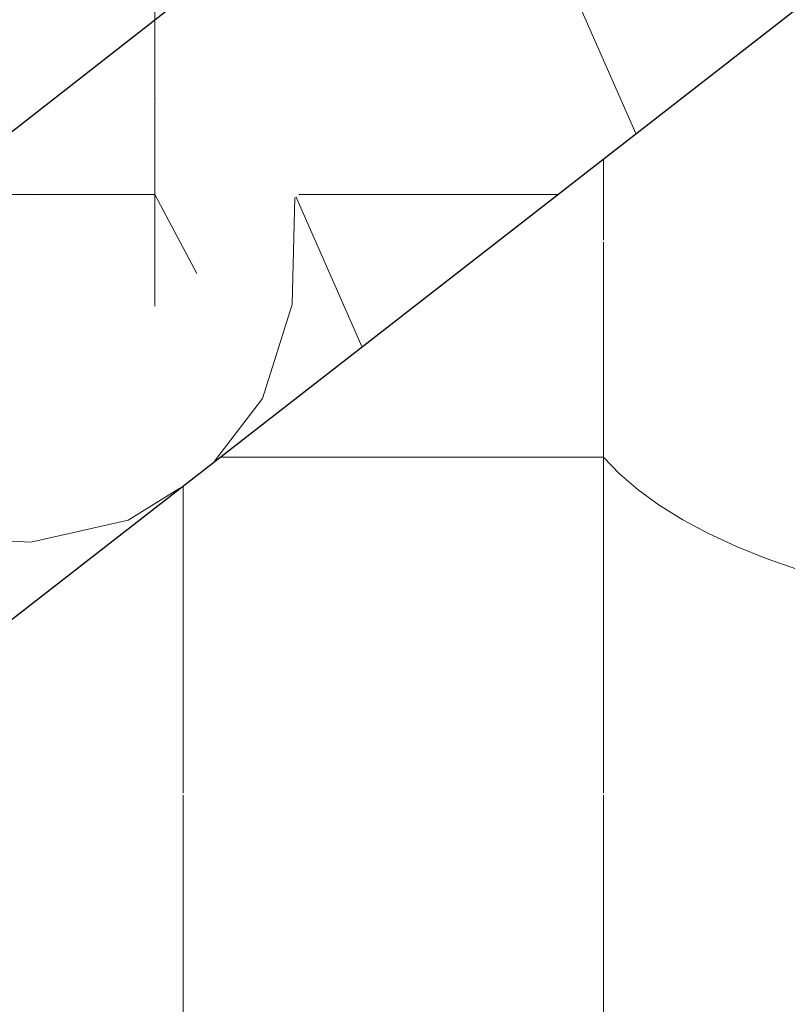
# Model space of a CAD drawing. Header units: millimetres. Extents: x -36478 to 31050, y -14815 to 11827.
# Tile 152 of 256: x -16915 to -16828, y 8764 to 8876. Entities that reach past the tile are written whole.
import ezdxf

# ---------------------------------------------------------------- set-up
doc = ezdxf.new("R2010")
doc.units = ezdxf.units.MM
doc.header["$MEASUREMENT"] = 0
doc.linetypes.add('Wipeout_Contour', pattern=[1000, 0, -1000])
for name, color, linetype in [('Nové_Konstrukce - krov', 7, 'Continuous'), ('Nové_Konstrukce - střechy a skořepiny', 7, 'Continuous'), ('Nové_Výplně - Povrchové', 7, 'Continuous')]:
    doc.layers.add(name, color=color, linetype=linetype)

# ---------------------------------------------------------------- blocks, each defined once
blk = doc.blocks.new('*X13')
at = {"layer": 'Nové_Výplně - Povrchové', "color": 21, "linetype": 'Continuous', "lineweight": 20, "true_color": 0xffaaaa}
for p, q in [((-16848.69, 8913.66), (-16848.69, 8850.78)), ((-16896.72, 8878.43), (-16896.72, 8850.78)), ((-16896.72, 8850.56), (-16896.72, 8787.68)), ((-16848.69, 8850.56), (-16848.69, 8787.68)), ((-16903.39, 8820.34), (-16896.72, 8826.03)), ((-16872.71, 8826.03), (-16896.72, 8826.03)), ((-16848.69, 8826.03), (-16872.71, 8826.03)), ((-16848.69, 8826.03), (-16846.86, 8824.13)), ((-16846.86, 8824.13), (-16844.74, 8822.3)), ((-16844.74, 8822.3), (-16842.34, 8820.55)), ((-16912.7, 8815.47), (-16903.39, 8820.34)), ((-16842.34, 8820.55), (-16839.65, 8818.87)), ((-16839.65, 8818.87), (-16836.71, 8817.3)), ((-16836.71, 8817.3), (-16833.53, 8815.82)), ((-16924.18, 8811.68), (-16912.7, 8815.47)), ((-16833.53, 8815.82), (-16830.12, 8814.45)), ((-16830.12, 8814.45), (-16826.5, 8813.19)), ((-16896.72, 8787.45), (-16896.72, 8724.57)), ((-16848.69, 8787.45), (-16848.69, 8724.57))]:
    blk.add_line(p, q, dxfattribs=at)
blk = doc.blocks.new('výplň_6_1', base_point=(0, 0))
at = {"layer": 'Nové_Výplně - Povrchové', "color": 21, "linetype": 'Continuous', "lineweight": 20, "true_color": 0xffaaaa}
blk.add_blockref('*X13', (0, 0), dxfattribs=at)
blk = doc.blocks.new('*X3355')
at = {"layer": 'Nové_Výplně - Povrchové', "color": 21, "linetype": 'Continuous', "lineweight": 20, "true_color": 0xffaaaa}
for p, q in [((-16852.55, 8880.09), (-16845.01, 8862.97)), ((-16884.24, 8843.45), (-16883.94, 8855.67)), ((-16883.83, 8855.76), (-16876.29, 8838.64)), ((-16862.93, 8855.98), (-16883.55, 8855.98)), ((-16854, 8855.98), (-16862.93, 8855.98)), ((-16887.66, 8832.73), (-16884.24, 8843.45)), ((-16893.12, 8825.56), (-16887.66, 8832.73)), ((-16902.98, 8818.81), (-16897.09, 8822.46)), ((-16914.1, 8816.31), (-16902.98, 8818.81)), ((-16929.25, 8817.7), (-16926.81, 8817.02)), ((-16926.81, 8817.02), (-16914.1, 8816.31))]:
    blk.add_line(p, q, dxfattribs=at)
blk = doc.blocks.new('výplň_1677_1', base_point=(0, 0))
at = {"color": 254, "linetype": 'Wipeout_Contour', "lineweight": 0, "ltscale": 95282.591156}
blk.add_wipeout([(-16803.3, 8918.4), (-16930.55, 8819.42), (-16928.94, 8817.3), (-16921.26, 8803.66), (-16794.3, 8902.41)], dxfattribs=at).dxf.layer = 'Nové_Výplně - Povrchové'
at = {"layer": 'Nové_Výplně - Povrchové', "color": 21, "linetype": 'Continuous', "lineweight": 20, "true_color": 0xffaaaa}
blk.add_blockref('*X3355', (0, 0), dxfattribs=at)
blk = doc.blocks.new('*X3357')
at = {"layer": 'Nové_Výplně - Povrchové', "color": 21, "linetype": 'Continuous', "lineweight": 20, "true_color": 0xffaaaa}
for p, q in [((-16899.94, 8866.64), (-16899.94, 8843.23)), ((-16913.64, 8855.98), (-16899.94, 8855.98)), ((-16895.14, 8846.96), (-16899.94, 8855.98))]:
    blk.add_line(p, q, dxfattribs=at)
blk = doc.blocks.new('výplň_1678_1', base_point=(0, 0))
at = {"color": 254, "linetype": 'Wipeout_Contour', "lineweight": 0, "ltscale": 76260.071436}
blk.add_wipeout([(-16814.45, 8933.13), (-16941.7, 8834.15), (-16930.55, 8819.42), (-16803.3, 8918.4)], dxfattribs=at).dxf.layer = 'Nové_Výplně - Povrchové'
at = {"layer": 'Nové_Výplně - Povrchové', "color": 21, "linetype": 'Continuous', "lineweight": 20, "true_color": 0xffaaaa}
blk.add_blockref('*X3357', (0, 0), dxfattribs=at)
blk = doc.blocks.new('*X3361')
at = {"layer": 'Nové_Výplně - Povrchové', "color": 21, "linetype": 'Continuous', "lineweight": 20, "true_color": 0xffaaaa}
for p, q in [((-16934.46, 8923.68), (-16913.74, 8921.61)), ((-16965.74, 8899.35), (-16945.02, 8897.28)), ((-16969.89, 8895.95), (-16970.03, 8896.01)), ((-16959.17, 8889.56), (-16969.89, 8895.95)), ((-16957.19, 8887.81), (-16959.17, 8889.56))]:
    blk.add_line(p, q, dxfattribs=at)
blk = doc.blocks.new('výplň_1680_1', base_point=(0, 0))
at = {"color": 254, "linetype": 'Wipeout_Contour', "lineweight": 0, "ltscale": 76535.022863}
blk.add_wipeout([(-16873.09, 8971.41), (-16995.58, 8876.14), (-16981.92, 8868.58), (-16857.19, 8965.59)], dxfattribs=at).dxf.layer = 'Nové_Výplně - Povrchové'
at = {"layer": 'Nové_Výplně - Povrchové', "color": 21, "linetype": 'Continuous', "lineweight": 20, "true_color": 0xffaaaa}
blk.add_blockref('*X3361', (0, 0), dxfattribs=at)
blk = doc.blocks.new('*X3363')
at = {"layer": 'Nové_Výplně - Povrchové', "color": 21, "linetype": 'Continuous', "lineweight": 20, "true_color": 0xffaaaa}
for p, q in [((-16913.74, 8921.61), (-16897.96, 8916.98)), ((-16897.46, 8916.83), (-16894.64, 8916)), ((-16945.02, 8897.28), (-16925.92, 8891.67)), ((-16950.81, 8879.82), (-16957.19, 8887.81)), ((-16948.04, 8874.47), (-16950.81, 8879.82))]:
    blk.add_line(p, q, dxfattribs=at)
blk = doc.blocks.new('výplň_1681_1', base_point=(0, 0))
at = {"color": 254, "linetype": 'Wipeout_Contour', "lineweight": 0, "ltscale": 114773.974401}
blk.add_wipeout([(-16857.19, 8965.59), (-16981.92, 8868.58), (-16978.84, 8866.88), (-16976.76, 8865.34), (-16968.17, 8858.81), (-16841.81, 8957.09)], dxfattribs=at).dxf.layer = 'Nové_Výplně - Povrchové'
at = {"layer": 'Nové_Výplně - Povrchové', "color": 21, "linetype": 'Continuous', "lineweight": 20, "true_color": 0xffaaaa}
blk.add_blockref('*X3363', (0, 0), dxfattribs=at)
blk = doc.blocks.new('*X3365')
at = {"layer": 'Nové_Výplně - Povrchové', "color": 21, "linetype": 'Continuous', "lineweight": 20, "true_color": 0xffaaaa}
for p, q in [((-16894.64, 8916), (-16877.75, 8907.01)), ((-16925.92, 8891.67), (-16909.03, 8882.68)), ((-16945.25, 8867.39), (-16948.04, 8874.47)), ((-16943.13, 8856.16), (-16945.25, 8867.39))]:
    blk.add_line(p, q, dxfattribs=at)
blk = doc.blocks.new('výplň_1682_1', base_point=(0, 0))
at = {"color": 254, "linetype": 'Wipeout_Contour', "lineweight": 0, "ltscale": 95528.223713}
blk.add_wipeout([(-16841.81, 8957.09), (-16968.17, 8858.81), (-16958.89, 8851.76), (-16954.48, 8847.33), (-16827.42, 8946.16)], dxfattribs=at).dxf.layer = 'Nové_Výplně - Povrchové'
at = {"layer": 'Nové_Výplně - Povrchové', "color": 21, "linetype": 'Continuous', "lineweight": 20, "true_color": 0xffaaaa}
blk.add_blockref('*X3365', (0, 0), dxfattribs=at)
blk = doc.blocks.new('*X3367')
at = {"layer": 'Nové_Výplně - Povrchové', "color": 21, "linetype": 'Continuous', "lineweight": 20, "true_color": 0xffaaaa}
for p, q in [((-16899.94, 8889.75), (-16899.94, 8866.64)), ((-16943.36, 8855.98), (-16923.96, 8855.98)), ((-16923.96, 8855.98), (-16913.64, 8855.98)), ((-16947.97, 8852.39), (-16947.97, 8840.8)), ((-16950.54, 8850.4), (-16951.92, 8847.78)), ((-16951.92, 8847.78), (-16953.07, 8845.92))]:
    blk.add_line(p, q, dxfattribs=at)
blk = doc.blocks.new('výplň_1683_1', base_point=(0, 0))
at = {"color": 254, "linetype": 'Wipeout_Contour', "lineweight": 0, "ltscale": 95436.190481}
blk.add_wipeout([(-16827.42, 8946.16), (-16954.48, 8847.33), (-16942.79, 8835.59), (-16941.7, 8834.15), (-16814.45, 8933.13)], dxfattribs=at).dxf.layer = 'Nové_Výplně - Povrchové'
at = {"layer": 'Nové_Výplně - Povrchové', "color": 21, "linetype": 'Continuous', "lineweight": 20, "true_color": 0xffaaaa}
blk.add_blockref('*X3367', (0, 0), dxfattribs=at)

msp = doc.modelspace()

# ---------------------------------------------------------------- block references
at = {"layer": 'Nové_Výplně - Povrchové', "color": 21, "linetype": 'Continuous', "lineweight": 20, "true_color": 0xffaaaa}
msp.add_blockref('výplň_6_1', (0, 0), dxfattribs=at)

# ---------------------------------------------------------------- next in the draw order: block references
msp.add_blockref('výplň_1677_1', (0, 0), dxfattribs=at)

# ---------------------------------------------------------------- next in the draw order: block references
msp.add_blockref('výplň_1678_1', (0, 0), dxfattribs=at)

# ---------------------------------------------------------------- next in the draw order: block references
msp.add_blockref('výplň_1680_1', (0, 0), dxfattribs=at)

# ---------------------------------------------------------------- next in the draw order: block references
msp.add_blockref('výplň_1681_1', (0, 0), dxfattribs=at)

# ---------------------------------------------------------------- next in the draw order: block references
msp.add_blockref('výplň_1682_1', (0, 0), dxfattribs=at)

# ---------------------------------------------------------------- next in the draw order: block references
msp.add_blockref('výplň_1683_1', (0, 0), dxfattribs=at)

# ---------------------------------------------------------------- next in the draw order: linework, layer by layer
at = {"layer": 'Nové_Konstrukce - krov', "color": 1, "linetype": 'Continuous', "lineweight": 25}
msp.add_line((-16921.26, 8803.66), (-16794.3, 8902.41), dxfattribs=at)
at = {"layer": 'Nové_Konstrukce - střechy a skořepiny', "color": 1, "linetype": 'Continuous', "lineweight": 25}
msp.add_line((-14406.18, 10825.99), (-19182.71, 7090.83), dxfattribs=at)

doc.saveas('drawing.dxf')
